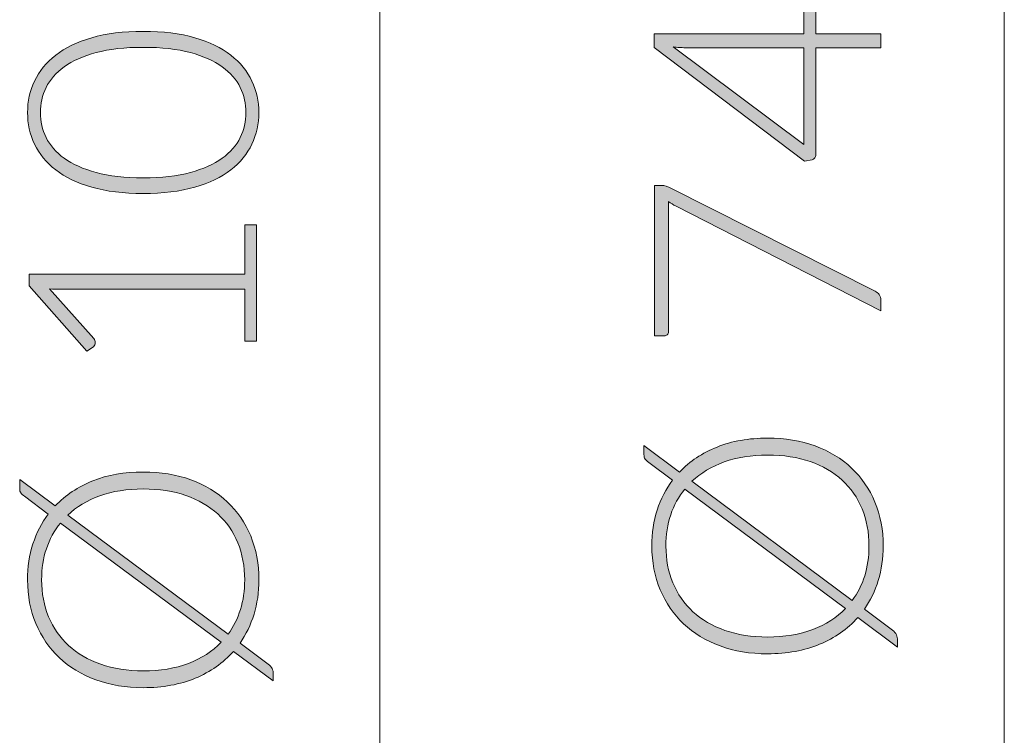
# Model space of a CAD drawing. Header units: inches. Extents: x 37 to 169, y -264 to -88.
# Tile 1 of 29: x 36.79 to 43.31, y -249.03 to -244.29. Entities that reach past the tile are written whole.
import ezdxf

# ---------------------------------------------------------------- set-up
doc = ezdxf.new("R2010")
doc.units = ezdxf.units.IN
doc.header["$MEASUREMENT"] = 0
doc.layers.add('Capa 1', color=7, linetype='Continuous')

# ---------------------------------------------------------------- blocks, each defined once
blk = doc.blocks.new('block 39')
at = {"layer": 'Capa 1'}
h = blk.add_hatch(color=250, dxfattribs=at)
h.dxf.hatch_style = 2
edge = h.paths.add_edge_path()
edge.add_spline(control_points=[(42.4889, -242.5271), (42.4889, -242.5271), (41.4357, -242.5271), (41.4357, -242.5271), (41.4357, -242.5271), (41.4357, -242.472), (41.4357, -242.472), (41.4357, -242.4538), (41.4447, -242.4431), (41.4622, -242.4403), (41.4622, -242.4403), (41.6149, -242.4307), (41.6149, -242.4307), (41.5859, -242.4104), (41.5594, -242.3887), (41.5353, -242.3652), (41.5115, -242.3418), (41.4908, -242.317), (41.4733, -242.2905), (41.456, -242.2639), (41.4426, -242.2357), (41.4333, -242.2061), (41.4237, -242.1757), (41.4188, -242.1444), (41.4188, -242.111), (41.4188, -242.0345), (41.4412, -241.9728), (41.486, -241.927), (41.5308, -241.8812), (41.5932, -241.8502), (41.6727, -241.834), (41.6293, -241.8212), (41.5914, -241.8037), (41.5597, -241.7806), (41.528, -241.7575), (41.5015, -241.7313), (41.4808, -241.7017), (41.4602, -241.6721), (41.4443, -241.64), (41.4343, -241.6052), (41.424, -241.5701), (41.4188, -241.5343), (41.4188, -241.4977), (41.4188, -241.4457), (41.4274, -241.3989), (41.4447, -241.3572), (41.4622, -241.3158), (41.4877, -241.2804), (41.5215, -241.2511), (41.5553, -241.2221), (41.5969, -241.1994), (41.6466, -241.1842), (41.6958, -241.1684), (41.7523, -241.1608), (41.8157, -241.1608), (41.8157, -241.1608), (42.4889, -241.1608), (42.4889, -241.1608), (42.4889, -241.1608), (42.4889, -241.2614), (42.4889, -241.2614), (42.4889, -241.2614), (41.8157, -241.2614), (41.8157, -241.2614), (41.7127, -241.2614), (41.6342, -241.2835), (41.5804, -241.3282), (41.5263, -241.3723), (41.4994, -241.4357), (41.4994, -241.5184), (41.4994, -241.5549), (41.506, -241.5901), (41.5194, -241.6238), (41.5329, -241.6573), (41.5528, -241.6869), (41.5794, -241.7127), (41.6056, -241.7382), (41.6386, -241.7589), (41.6782, -241.774), (41.7179, -241.7892), (41.7637, -241.7968), (41.8157, -241.7968), (41.8157, -241.7968), (42.4889, -241.7968), (42.4889, -241.7968), (42.4889, -241.7968), (42.4889, -241.8974), (42.4889, -241.8974), (42.4889, -241.8974), (41.8157, -241.8974), (41.8157, -241.8974), (41.7134, -241.8974), (41.6352, -241.9181), (41.5808, -241.9587), (41.5267, -241.9997), (41.4994, -242.0593), (41.4994, -242.1378), (41.4994, -242.1947), (41.5163, -242.2477), (41.5508, -242.2963), (41.5849, -242.3452), (41.6324, -242.3887), (41.6931, -242.4265), (41.6931, -242.4265), (42.4889, -242.4265), (42.4889, -242.4265), (42.4889, -242.4265), (42.4889, -242.5271), (42.4889, -242.5271)], knot_values=[0, 0, 0, 0, 1, 1, 1, 2, 2, 2, 3, 3, 3, 4, 4, 4, 5, 5, 5, 6, 6, 6, 7, 7, 7, 8, 8, 8, 9, 9, 9, 10, 10, 10, 11, 11, 11, 12, 12, 12, 13, 13, 13, 14, 14, 14, 15, 15, 15, 16, 16, 16, 17, 17, 17, 18, 18, 18, 19, 19, 19, 20, 20, 20, 21, 21, 21, 22, 22, 22, 23, 23, 23, 24, 24, 24, 25, 25, 25, 26, 26, 26, 27, 27, 27, 28, 28, 28, 29, 29, 29, 30, 30, 30, 31, 31, 31, 32, 32, 32, 33, 33, 33, 34, 34, 34, 35, 35, 35, 36, 36, 36, 36], degree=3, periodic=1)
h = blk.add_hatch(color=250, dxfattribs=at)
h.dxf.hatch_style = 2
edge = h.paths.add_edge_path()
edge.add_spline(control_points=[(41.5766, -242.7969), (41.5801, -242.8007), (41.5832, -242.8038), (41.5856, -242.8069), (41.588, -242.8103), (41.5894, -242.8145), (41.5894, -242.8203), (41.5894, -242.8276), (41.5845, -242.8372), (41.5749, -242.8493), (41.5656, -242.8617), (41.5549, -242.8779), (41.5439, -242.8985), (41.5325, -242.9192), (41.5222, -242.9447), (41.5125, -242.9753), (41.5029, -243.006), (41.4984, -243.0432), (41.4984, -243.087), (41.4984, -243.1476), (41.5091, -243.2013), (41.5305, -243.2485), (41.5522, -243.2954), (41.5828, -243.3347), (41.6231, -243.3671), (41.6634, -243.3988), (41.712, -243.4236), (41.7692, -243.4404), (41.8264, -243.4573), (41.8905, -243.4656), (41.9618, -243.4656), (42.0358, -243.4656), (42.1017, -243.4573), (42.1588, -243.4401), (42.2157, -243.4229), (42.2639, -243.3981), (42.3032, -243.3664), (42.3425, -243.3347), (42.3721, -243.2961), (42.3924, -243.251), (42.4131, -243.2058), (42.4234, -243.1555), (42.4234, -243.1008), (42.4234, -243.0501), (42.4172, -243.0074), (42.4052, -242.9729), (42.3935, -242.9392), (42.3804, -242.9109), (42.3662, -242.8885), (42.3521, -242.8661), (42.339, -242.8486), (42.327, -242.8358), (42.3149, -242.8227), (42.309, -242.8121), (42.309, -242.8041), (42.309, -242.7952), (42.3125, -242.7883), (42.3194, -242.7831), (42.3194, -242.7831), (42.3535, -242.7559), (42.3535, -242.7559), (42.3745, -242.7717), (42.3945, -242.7924), (42.4127, -242.8172), (42.431, -242.842), (42.4468, -242.8696), (42.4603, -242.9006), (42.4737, -242.9316), (42.4841, -242.9654), (42.4916, -243.0019), (42.4989, -243.0381), (42.5027, -243.0759), (42.5027, -243.1156), (42.5027, -243.1824), (42.4906, -243.2437), (42.4661, -243.2992), (42.4417, -243.3547), (42.4065, -243.4022), (42.3604, -243.4422), (42.3142, -243.4821), (42.2574, -243.5131), (42.1905, -243.5352), (42.1234, -243.5572), (42.0472, -243.5683), (41.9618, -243.5683), (41.8815, -243.5683), (41.8081, -243.5579), (41.7416, -243.5366), (41.6755, -243.5155), (41.6183, -243.4849), (41.5704, -243.4442), (41.5222, -243.4036), (41.485, -243.354), (41.4585, -243.2947), (41.4323, -243.2361), (41.4188, -243.1686), (41.4188, -243.0921), (41.4188, -243.0239), (41.4299, -242.9629), (41.4516, -242.9095), (41.4736, -242.8565), (41.5032, -242.81), (41.5404, -242.7704), (41.5404, -242.7704), (41.5766, -242.7969), (41.5766, -242.7969)], knot_values=[0, 0, 0, 0, 1, 1, 1, 2, 2, 2, 3, 3, 3, 4, 4, 4, 5, 5, 5, 6, 6, 6, 7, 7, 7, 8, 8, 8, 9, 9, 9, 10, 10, 10, 11, 11, 11, 12, 12, 12, 13, 13, 13, 14, 14, 14, 15, 15, 15, 16, 16, 16, 17, 17, 17, 18, 18, 18, 19, 19, 19, 20, 20, 20, 21, 21, 21, 22, 22, 22, 23, 23, 23, 24, 24, 24, 25, 25, 25, 26, 26, 26, 27, 27, 27, 28, 28, 28, 29, 29, 29, 30, 30, 30, 31, 31, 31, 32, 32, 32, 33, 33, 33, 34, 34, 34, 35, 35, 35, 35], degree=3, periodic=1)
h = blk.add_hatch(color=250, dxfattribs=at)
h.dxf.hatch_style = 2
edge = h.paths.add_edge_path()
edge.add_spline(control_points=[(41.9787, -244.3885), (41.9787, -244.3885), (41.9787, -244.1146), (41.9787, -244.1146), (41.9787, -244.1146), (42.0338, -244.1146), (42.0338, -244.1146), (42.0417, -244.1146), (42.0479, -244.1167), (42.0524, -244.1215), (42.0569, -244.126), (42.0593, -244.1332), (42.0593, -244.1429), (42.0593, -244.1429), (42.0593, -244.3885), (42.0593, -244.3885), (42.0593, -244.3885), (42.4889, -244.3885), (42.4889, -244.3885), (42.4889, -244.3885), (42.4889, -244.4798), (42.4889, -244.4798), (42.4889, -244.4798), (42.0593, -244.4798), (42.0593, -244.4798), (42.0593, -244.4798), (42.0593, -245.1854), (42.0593, -245.1854), (42.0593, -245.1961), (42.0569, -245.204), (42.0524, -245.2098), (42.0479, -245.2157), (42.0417, -245.2191), (42.0338, -245.2216), (42.0338, -245.2216), (41.9842, -245.2309), (41.9842, -245.2309), (41.9842, -245.2309), (40.9892, -244.4784), (40.9892, -244.4784), (40.9892, -244.4784), (40.9892, -244.3885), (40.9892, -244.3885), (40.9892, -244.3885), (41.9787, -244.3885), (41.9787, -244.3885)], knot_values=[0, 0, 0, 0, 1, 1, 1, 2, 2, 2, 3, 3, 3, 4, 4, 4, 5, 5, 5, 6, 6, 6, 7, 7, 7, 8, 8, 8, 9, 9, 9, 10, 10, 10, 11, 11, 11, 12, 12, 12, 13, 13, 13, 14, 14, 14, 15, 15, 15, 15], degree=3, periodic=1)
edge = h.paths.add_edge_path()
edge.add_spline(control_points=[(41.1946, -244.4798), (41.1825, -244.4798), (41.1698, -244.4791), (41.1563, -244.4784), (41.1429, -244.4778), (41.1294, -244.4764), (41.1153, -244.4743), (41.1153, -244.4743), (41.9787, -245.121), (41.9787, -245.121), (41.9787, -245.121), (41.9787, -244.4798), (41.9787, -244.4798), (41.9787, -244.4798), (41.1946, -244.4798), (41.1946, -244.4798)], knot_values=[0, 0, 0, 0, 1, 1, 1, 2, 2, 2, 3, 3, 3, 4, 4, 4, 5, 5, 5, 5], degree=3, periodic=1)
h = blk.add_hatch(color=250, dxfattribs=at)
h.dxf.hatch_style = 2
edge = h.paths.add_edge_path()
edge.add_spline(control_points=[(40.9913, -245.3921), (40.9913, -245.3921), (41.0368, -245.3921), (41.0368, -245.3921), (41.0488, -245.3921), (41.0592, -245.3931), (41.0681, -245.3955), (41.0767, -245.3983), (41.0843, -245.401), (41.0909, -245.4045), (41.0909, -245.4045), (42.4506, -246.0914), (42.4506, -246.0914), (42.462, -246.097), (42.4713, -246.1045), (42.4782, -246.1142), (42.4854, -246.1238), (42.4889, -246.1362), (42.4889, -246.1517), (42.4889, -246.1517), (42.4889, -246.2206), (42.4889, -246.2206), (42.4889, -246.2206), (41.1343, -245.5292), (41.1343, -245.5292), (41.116, -245.5202), (41.0991, -245.5092), (41.0843, -245.4968), (41.0843, -245.4968), (41.0843, -246.3602), (41.0843, -246.3602), (41.0843, -246.3681), (41.0816, -246.3746), (41.076, -246.3798), (41.0705, -246.385), (41.0636, -246.3877), (41.0561, -246.3877), (41.0561, -246.3877), (40.9913, -246.3877), (40.9913, -246.3877), (40.9913, -246.3877), (40.9913, -245.3921), (40.9913, -245.3921)], knot_values=[0, 0, 0, 0, 1, 1, 1, 2, 2, 2, 3, 3, 3, 4, 4, 4, 5, 5, 5, 6, 6, 6, 7, 7, 7, 8, 8, 8, 9, 9, 9, 10, 10, 10, 11, 11, 11, 12, 12, 12, 13, 13, 13, 14, 14, 14, 14], degree=3, periodic=1)
h = blk.add_hatch(color=250, dxfattribs=at)
h.dxf.hatch_style = 2
edge = h.paths.add_edge_path()
edge.add_spline(control_points=[(41.7396, -247.064), (41.8553, -247.064), (41.9604, -247.0812), (42.0545, -247.116), (42.1485, -247.1505), (42.2291, -247.199), (42.2956, -247.2621), (42.3624, -247.3248), (42.4138, -247.3999), (42.4503, -247.4874), (42.4865, -247.5749), (42.5047, -247.672), (42.5047, -247.7782), (42.5047, -247.8595), (42.494, -247.9353), (42.4723, -248.0055), (42.451, -248.0758), (42.42, -248.1392), (42.38, -248.1964), (42.38, -248.1964), (42.566, -248.3349), (42.566, -248.3349), (42.5781, -248.3442), (42.5867, -248.3545), (42.5922, -248.3659), (42.5974, -248.3769), (42.6002, -248.3886), (42.6002, -248.4007), (42.6002, -248.4007), (42.6002, -248.4472), (42.6002, -248.4472), (42.6002, -248.4472), (42.3366, -248.2515), (42.3366, -248.2515), (42.2687, -248.3277), (42.1847, -248.3866), (42.0841, -248.4286), (41.9835, -248.4706), (41.8688, -248.4916), (41.7396, -248.4916), (41.6245, -248.4916), (41.5201, -248.4741), (41.4257, -248.4393), (41.3317, -248.4045), (41.2511, -248.3556), (41.1846, -248.2929), (41.1177, -248.2302), (41.0661, -248.1547), (41.0295, -248.0675), (40.9927, -247.98), (40.9744, -247.8836), (40.9744, -247.7782), (40.9744, -247.6931), (40.9861, -247.6135), (41.0099, -247.5404), (41.0337, -247.4667), (41.0674, -247.4009), (41.1119, -247.3424), (41.1119, -247.3424), (40.9544, -247.2249), (40.9544, -247.2249), (40.9431, -247.2166), (40.9348, -247.209), (40.93, -247.2028), (40.9252, -247.1963), (40.9224, -247.1863), (40.9224, -247.1718), (40.9224, -247.1718), (40.9224, -247.1139), (40.9224, -247.1139), (40.9224, -247.1139), (41.1573, -247.2883), (41.1573, -247.2883), (41.2252, -247.2173), (41.3082, -247.1618), (41.4061, -247.1229), (41.5043, -247.0836), (41.6155, -247.064), (41.7396, -247.064)], knot_values=[0, 0, 0, 0, 1, 1, 1, 2, 2, 2, 3, 3, 3, 4, 4, 4, 5, 5, 5, 6, 6, 6, 7, 7, 7, 8, 8, 8, 9, 9, 9, 10, 10, 10, 11, 11, 11, 12, 12, 12, 13, 13, 13, 14, 14, 14, 15, 15, 15, 16, 16, 16, 17, 17, 17, 18, 18, 18, 19, 19, 19, 20, 20, 20, 21, 21, 21, 22, 22, 22, 23, 23, 23, 24, 24, 24, 25, 25, 25, 26, 26, 26, 26], degree=3, periodic=1)
edge = h.paths.add_edge_path()
edge.add_spline(control_points=[(41.7396, -248.3804), (41.8526, -248.3804), (41.9521, -248.3638), (42.0386, -248.3308), (42.1251, -248.2977), (42.1971, -248.2512), (42.255, -248.1909), (42.255, -248.1909), (41.1915, -247.4016), (41.1915, -247.4016), (41.1511, -247.4516), (41.1205, -247.5084), (41.0991, -247.5715), (41.0781, -247.6348), (41.0674, -247.7037), (41.0674, -247.7782), (41.0674, -247.867), (41.0829, -247.9483), (41.1136, -248.0221), (41.1443, -248.0958), (41.1887, -248.1595), (41.2462, -248.2129), (41.3041, -248.266), (41.3747, -248.3073), (41.4581, -248.3366), (41.5415, -248.3659), (41.6352, -248.3804), (41.7396, -248.3804)], knot_values=[0, 0, 0, 0, 1, 1, 1, 2, 2, 2, 3, 3, 3, 4, 4, 4, 5, 5, 5, 6, 6, 6, 7, 7, 7, 8, 8, 8, 9, 9, 9, 9], degree=3, periodic=1)
edge = h.paths.add_edge_path()
edge.add_spline(control_points=[(41.7396, -247.176), (41.6324, -247.176), (41.5367, -247.1911), (41.4529, -247.2214), (41.3689, -247.2521), (41.2979, -247.2945), (41.24, -247.3496), (41.24, -247.3496), (42.3004, -248.1382), (42.3004, -248.1382), (42.3366, -248.0896), (42.3638, -248.0352), (42.3824, -247.9745), (42.4014, -247.9146), (42.4107, -247.8491), (42.4107, -247.7782), (42.4107, -247.6879), (42.3955, -247.6059), (42.3652, -247.5318), (42.3349, -247.4578), (42.2908, -247.3944), (42.2329, -247.342), (42.175, -247.2893), (42.1044, -247.2483), (42.0217, -247.2194), (41.9387, -247.1904), (41.8446, -247.176), (41.7396, -247.176)], knot_values=[0, 0, 0, 0, 1, 1, 1, 2, 2, 2, 3, 3, 3, 4, 4, 4, 5, 5, 5, 6, 6, 6, 7, 7, 7, 8, 8, 8, 9, 9, 9, 9], degree=3, periodic=1)
at = {"layer": 'Capa 1', "lineweight": 0}
for points, knots in [([(42.4889, -242.5271), (42.4889, -242.5271), (41.4357, -242.5271), (41.4357, -242.5271), (41.4357, -242.5271), (41.4357, -242.472), (41.4357, -242.472), (41.4357, -242.4538), (41.4447, -242.4431), (41.4622, -242.4403), (41.4622, -242.4403), (41.6149, -242.4307), (41.6149, -242.4307), (41.5859, -242.4104), (41.5594, -242.3887), (41.5353, -242.3652), (41.5115, -242.3418), (41.4908, -242.317), (41.4733, -242.2905), (41.456, -242.2639), (41.4426, -242.2357), (41.4333, -242.2061), (41.4237, -242.1757), (41.4188, -242.1444), (41.4188, -242.111), (41.4188, -242.0345), (41.4412, -241.9728), (41.486, -241.927), (41.5308, -241.8812), (41.5932, -241.8502), (41.6727, -241.834), (41.6293, -241.8212), (41.5914, -241.8037), (41.5597, -241.7806), (41.528, -241.7575), (41.5015, -241.7313), (41.4808, -241.7017), (41.4602, -241.6721), (41.4443, -241.64), (41.4343, -241.6052), (41.424, -241.5701), (41.4188, -241.5343), (41.4188, -241.4977), (41.4188, -241.4457), (41.4274, -241.3989), (41.4447, -241.3572), (41.4622, -241.3158), (41.4877, -241.2804), (41.5215, -241.2511), (41.5553, -241.2221), (41.5969, -241.1994), (41.6466, -241.1842), (41.6958, -241.1684), (41.7523, -241.1608), (41.8157, -241.1608), (41.8157, -241.1608), (42.4889, -241.1608), (42.4889, -241.1608), (42.4889, -241.1608), (42.4889, -241.2614), (42.4889, -241.2614), (42.4889, -241.2614), (41.8157, -241.2614), (41.8157, -241.2614), (41.7127, -241.2614), (41.6342, -241.2835), (41.5804, -241.3282), (41.5263, -241.3723), (41.4994, -241.4357), (41.4994, -241.5184), (41.4994, -241.5549), (41.506, -241.5901), (41.5194, -241.6238), (41.5329, -241.6573), (41.5528, -241.6869), (41.5794, -241.7127), (41.6056, -241.7382), (41.6386, -241.7589), (41.6782, -241.774), (41.7179, -241.7892), (41.7637, -241.7968), (41.8157, -241.7968), (41.8157, -241.7968), (42.4889, -241.7968), (42.4889, -241.7968), (42.4889, -241.7968), (42.4889, -241.8974), (42.4889, -241.8974), (42.4889, -241.8974), (41.8157, -241.8974), (41.8157, -241.8974), (41.7134, -241.8974), (41.6352, -241.9181), (41.5808, -241.9587), (41.5267, -241.9997), (41.4994, -242.0593), (41.4994, -242.1378), (41.4994, -242.1947), (41.5163, -242.2477), (41.5508, -242.2963), (41.5849, -242.3452), (41.6324, -242.3887), (41.6931, -242.4265), (41.6931, -242.4265), (42.4889, -242.4265), (42.4889, -242.4265), (42.4889, -242.4265), (42.4889, -242.5271), (42.4889, -242.5271)], [0, 0, 0, 0, 1, 1, 1, 2, 2, 2, 3, 3, 3, 4, 4, 4, 5, 5, 5, 6, 6, 6, 7, 7, 7, 8, 8, 8, 9, 9, 9, 10, 10, 10, 11, 11, 11, 12, 12, 12, 13, 13, 13, 14, 14, 14, 15, 15, 15, 16, 16, 16, 17, 17, 17, 18, 18, 18, 19, 19, 19, 20, 20, 20, 21, 21, 21, 22, 22, 22, 23, 23, 23, 24, 24, 24, 25, 25, 25, 26, 26, 26, 27, 27, 27, 28, 28, 28, 29, 29, 29, 30, 30, 30, 31, 31, 31, 32, 32, 32, 33, 33, 33, 34, 34, 34, 35, 35, 35, 36, 36, 36, 36]), ([(41.5766, -242.7969), (41.5801, -242.8007), (41.5832, -242.8038), (41.5856, -242.8069), (41.588, -242.8103), (41.5894, -242.8145), (41.5894, -242.8203), (41.5894, -242.8276), (41.5845, -242.8372), (41.5749, -242.8493), (41.5656, -242.8617), (41.5549, -242.8779), (41.5439, -242.8985), (41.5325, -242.9192), (41.5222, -242.9447), (41.5125, -242.9753), (41.5029, -243.006), (41.4984, -243.0432), (41.4984, -243.087), (41.4984, -243.1476), (41.5091, -243.2013), (41.5305, -243.2485), (41.5522, -243.2954), (41.5828, -243.3347), (41.6231, -243.3671), (41.6634, -243.3988), (41.712, -243.4236), (41.7692, -243.4404), (41.8264, -243.4573), (41.8905, -243.4656), (41.9618, -243.4656), (42.0358, -243.4656), (42.1017, -243.4573), (42.1588, -243.4401), (42.2157, -243.4229), (42.2639, -243.3981), (42.3032, -243.3664), (42.3425, -243.3347), (42.3721, -243.2961), (42.3924, -243.251), (42.4131, -243.2058), (42.4234, -243.1555), (42.4234, -243.1008), (42.4234, -243.0501), (42.4172, -243.0074), (42.4052, -242.9729), (42.3935, -242.9392), (42.3804, -242.9109), (42.3662, -242.8885), (42.3521, -242.8661), (42.339, -242.8486), (42.327, -242.8358), (42.3149, -242.8227), (42.309, -242.8121), (42.309, -242.8041), (42.309, -242.7952), (42.3125, -242.7883), (42.3194, -242.7831), (42.3194, -242.7831), (42.3535, -242.7559), (42.3535, -242.7559), (42.3745, -242.7717), (42.3945, -242.7924), (42.4127, -242.8172), (42.431, -242.842), (42.4468, -242.8696), (42.4603, -242.9006), (42.4737, -242.9316), (42.4841, -242.9654), (42.4916, -243.0019), (42.4989, -243.0381), (42.5027, -243.0759), (42.5027, -243.1156), (42.5027, -243.1824), (42.4906, -243.2437), (42.4661, -243.2992), (42.4417, -243.3547), (42.4065, -243.4022), (42.3604, -243.4422), (42.3142, -243.4821), (42.2574, -243.5131), (42.1905, -243.5352), (42.1234, -243.5572), (42.0472, -243.5683), (41.9618, -243.5683), (41.8815, -243.5683), (41.8081, -243.5579), (41.7416, -243.5366), (41.6755, -243.5155), (41.6183, -243.4849), (41.5704, -243.4442), (41.5222, -243.4036), (41.485, -243.354), (41.4585, -243.2947), (41.4323, -243.2361), (41.4188, -243.1686), (41.4188, -243.0921), (41.4188, -243.0239), (41.4299, -242.9629), (41.4516, -242.9095), (41.4736, -242.8565), (41.5032, -242.81), (41.5404, -242.7704), (41.5404, -242.7704), (41.5766, -242.7969), (41.5766, -242.7969)], [0, 0, 0, 0, 1, 1, 1, 2, 2, 2, 3, 3, 3, 4, 4, 4, 5, 5, 5, 6, 6, 6, 7, 7, 7, 8, 8, 8, 9, 9, 9, 10, 10, 10, 11, 11, 11, 12, 12, 12, 13, 13, 13, 14, 14, 14, 15, 15, 15, 16, 16, 16, 17, 17, 17, 18, 18, 18, 19, 19, 19, 20, 20, 20, 21, 21, 21, 22, 22, 22, 23, 23, 23, 24, 24, 24, 25, 25, 25, 26, 26, 26, 27, 27, 27, 28, 28, 28, 29, 29, 29, 30, 30, 30, 31, 31, 31, 32, 32, 32, 33, 33, 33, 34, 34, 34, 35, 35, 35, 35]), ([(41.9787, -244.3885), (41.9787, -244.3885), (41.9787, -244.1146), (41.9787, -244.1146), (41.9787, -244.1146), (42.0338, -244.1146), (42.0338, -244.1146), (42.0417, -244.1146), (42.0479, -244.1167), (42.0524, -244.1215), (42.0569, -244.126), (42.0593, -244.1332), (42.0593, -244.1429), (42.0593, -244.1429), (42.0593, -244.3885), (42.0593, -244.3885), (42.0593, -244.3885), (42.4889, -244.3885), (42.4889, -244.3885), (42.4889, -244.3885), (42.4889, -244.4798), (42.4889, -244.4798), (42.4889, -244.4798), (42.0593, -244.4798), (42.0593, -244.4798), (42.0593, -244.4798), (42.0593, -245.1854), (42.0593, -245.1854), (42.0593, -245.1961), (42.0569, -245.204), (42.0524, -245.2098), (42.0479, -245.2157), (42.0417, -245.2191), (42.0338, -245.2216), (42.0338, -245.2216), (41.9842, -245.2309), (41.9842, -245.2309), (41.9842, -245.2309), (40.9892, -244.4784), (40.9892, -244.4784), (40.9892, -244.4784), (40.9892, -244.3885), (40.9892, -244.3885), (40.9892, -244.3885), (41.9787, -244.3885), (41.9787, -244.3885)], [0, 0, 0, 0, 1, 1, 1, 2, 2, 2, 3, 3, 3, 4, 4, 4, 5, 5, 5, 6, 6, 6, 7, 7, 7, 8, 8, 8, 9, 9, 9, 10, 10, 10, 11, 11, 11, 12, 12, 12, 13, 13, 13, 14, 14, 14, 15, 15, 15, 15]), ([(41.1946, -244.4798), (41.1825, -244.4798), (41.1698, -244.4791), (41.1563, -244.4784), (41.1429, -244.4778), (41.1294, -244.4764), (41.1153, -244.4743), (41.1153, -244.4743), (41.9787, -245.121), (41.9787, -245.121), (41.9787, -245.121), (41.9787, -244.4798), (41.9787, -244.4798), (41.9787, -244.4798), (41.1946, -244.4798), (41.1946, -244.4798)], [0, 0, 0, 0, 1, 1, 1, 2, 2, 2, 3, 3, 3, 4, 4, 4, 5, 5, 5, 5]), ([(40.9913, -245.3921), (40.9913, -245.3921), (41.0368, -245.3921), (41.0368, -245.3921), (41.0488, -245.3921), (41.0592, -245.3931), (41.0681, -245.3955), (41.0767, -245.3983), (41.0843, -245.401), (41.0909, -245.4045), (41.0909, -245.4045), (42.4506, -246.0914), (42.4506, -246.0914), (42.462, -246.097), (42.4713, -246.1045), (42.4782, -246.1142), (42.4854, -246.1238), (42.4889, -246.1362), (42.4889, -246.1517), (42.4889, -246.1517), (42.4889, -246.2206), (42.4889, -246.2206), (42.4889, -246.2206), (41.1343, -245.5292), (41.1343, -245.5292), (41.116, -245.5202), (41.0991, -245.5092), (41.0843, -245.4968), (41.0843, -245.4968), (41.0843, -246.3602), (41.0843, -246.3602), (41.0843, -246.3681), (41.0816, -246.3746), (41.076, -246.3798), (41.0705, -246.385), (41.0636, -246.3877), (41.0561, -246.3877), (41.0561, -246.3877), (40.9913, -246.3877), (40.9913, -246.3877), (40.9913, -246.3877), (40.9913, -245.3921), (40.9913, -245.3921)], [0, 0, 0, 0, 1, 1, 1, 2, 2, 2, 3, 3, 3, 4, 4, 4, 5, 5, 5, 6, 6, 6, 7, 7, 7, 8, 8, 8, 9, 9, 9, 10, 10, 10, 11, 11, 11, 12, 12, 12, 13, 13, 13, 14, 14, 14, 14]), ([(41.7396, -247.064), (41.8553, -247.064), (41.9604, -247.0812), (42.0545, -247.116), (42.1485, -247.1505), (42.2291, -247.199), (42.2956, -247.2621), (42.3624, -247.3248), (42.4138, -247.3999), (42.4503, -247.4874), (42.4865, -247.5749), (42.5047, -247.672), (42.5047, -247.7782), (42.5047, -247.8595), (42.494, -247.9353), (42.4723, -248.0055), (42.451, -248.0758), (42.42, -248.1392), (42.38, -248.1964), (42.38, -248.1964), (42.566, -248.3349), (42.566, -248.3349), (42.5781, -248.3442), (42.5867, -248.3545), (42.5922, -248.3659), (42.5974, -248.3769), (42.6002, -248.3886), (42.6002, -248.4007), (42.6002, -248.4007), (42.6002, -248.4472), (42.6002, -248.4472), (42.6002, -248.4472), (42.3366, -248.2515), (42.3366, -248.2515), (42.2687, -248.3277), (42.1847, -248.3866), (42.0841, -248.4286), (41.9835, -248.4706), (41.8688, -248.4916), (41.7396, -248.4916), (41.6245, -248.4916), (41.5201, -248.4741), (41.4257, -248.4393), (41.3317, -248.4045), (41.2511, -248.3556), (41.1846, -248.2929), (41.1177, -248.2302), (41.0661, -248.1547), (41.0295, -248.0675), (40.9927, -247.98), (40.9744, -247.8836), (40.9744, -247.7782), (40.9744, -247.6931), (40.9861, -247.6135), (41.0099, -247.5404), (41.0337, -247.4667), (41.0674, -247.4009), (41.1119, -247.3424), (41.1119, -247.3424), (40.9544, -247.2249), (40.9544, -247.2249), (40.9431, -247.2166), (40.9348, -247.209), (40.93, -247.2028), (40.9252, -247.1963), (40.9224, -247.1863), (40.9224, -247.1718), (40.9224, -247.1718), (40.9224, -247.1139), (40.9224, -247.1139), (40.9224, -247.1139), (41.1573, -247.2883), (41.1573, -247.2883), (41.2252, -247.2173), (41.3082, -247.1618), (41.4061, -247.1229), (41.5043, -247.0836), (41.6155, -247.064), (41.7396, -247.064)], [0, 0, 0, 0, 1, 1, 1, 2, 2, 2, 3, 3, 3, 4, 4, 4, 5, 5, 5, 6, 6, 6, 7, 7, 7, 8, 8, 8, 9, 9, 9, 10, 10, 10, 11, 11, 11, 12, 12, 12, 13, 13, 13, 14, 14, 14, 15, 15, 15, 16, 16, 16, 17, 17, 17, 18, 18, 18, 19, 19, 19, 20, 20, 20, 21, 21, 21, 22, 22, 22, 23, 23, 23, 24, 24, 24, 25, 25, 25, 26, 26, 26, 26]), ([(41.7396, -247.176), (41.6324, -247.176), (41.5367, -247.1911), (41.4529, -247.2214), (41.3689, -247.2521), (41.2979, -247.2945), (41.24, -247.3496), (41.24, -247.3496), (42.3004, -248.1382), (42.3004, -248.1382), (42.3366, -248.0896), (42.3638, -248.0352), (42.3824, -247.9745), (42.4014, -247.9146), (42.4107, -247.8491), (42.4107, -247.7782), (42.4107, -247.6879), (42.3955, -247.6059), (42.3652, -247.5318), (42.3349, -247.4578), (42.2908, -247.3944), (42.2329, -247.342), (42.175, -247.2893), (42.1044, -247.2483), (42.0217, -247.2194), (41.9387, -247.1904), (41.8446, -247.176), (41.7396, -247.176)], [0, 0, 0, 0, 1, 1, 1, 2, 2, 2, 3, 3, 3, 4, 4, 4, 5, 5, 5, 6, 6, 6, 7, 7, 7, 8, 8, 8, 9, 9, 9, 9]), ([(41.7396, -248.3804), (41.8526, -248.3804), (41.9521, -248.3638), (42.0386, -248.3308), (42.1251, -248.2977), (42.1971, -248.2512), (42.255, -248.1909), (42.255, -248.1909), (41.1915, -247.4016), (41.1915, -247.4016), (41.1511, -247.4516), (41.1205, -247.5084), (41.0991, -247.5715), (41.0781, -247.6348), (41.0674, -247.7037), (41.0674, -247.7782), (41.0674, -247.867), (41.0829, -247.9483), (41.1136, -248.0221), (41.1443, -248.0958), (41.1887, -248.1595), (41.2462, -248.2129), (41.3041, -248.266), (41.3747, -248.3073), (41.4581, -248.3366), (41.5415, -248.3659), (41.6352, -248.3804), (41.7396, -248.3804)], [0, 0, 0, 0, 1, 1, 1, 2, 2, 2, 3, 3, 3, 4, 4, 4, 5, 5, 5, 6, 6, 6, 7, 7, 7, 8, 8, 8, 9, 9, 9, 9])]:
    blk.add_open_spline(points, degree=3, knots=knots, dxfattribs=at)
blk = doc.blocks.new('block 42')
at = {"layer": 'Capa 1'}
h = blk.add_hatch(color=250, dxfattribs=at)
h.dxf.hatch_style = 2
edge = h.paths.add_edge_path()
edge.add_spline(control_points=[(37.6099, -244.3716), (37.7412, -244.3716), (37.8549, -244.3854), (37.9507, -244.4137), (38.0468, -244.4419), (38.126, -244.4805), (38.1887, -244.5294), (38.2518, -244.578), (38.2983, -244.6349), (38.3289, -244.7003), (38.3599, -244.7654), (38.3751, -244.8354), (38.3751, -244.9091), (38.3751, -244.9835), (38.3599, -245.0527), (38.3289, -245.1179), (38.2983, -245.1826), (38.2518, -245.2395), (38.1887, -245.288), (38.126, -245.337), (38.0468, -245.3749), (37.9507, -245.4031), (37.8549, -245.4307), (37.7412, -245.4444), (37.6099, -245.4444), (37.4787, -245.4444), (37.365, -245.4307), (37.2692, -245.4031), (37.1731, -245.3749), (37.0939, -245.337), (37.0312, -245.288), (36.9681, -245.2395), (36.9216, -245.1826), (36.8909, -245.1179), (36.8603, -245.0527), (36.8448, -244.9835), (36.8448, -244.9091), (36.8448, -244.8354), (36.8603, -244.7654), (36.8909, -244.7003), (36.9216, -244.6349), (36.9681, -244.578), (37.0312, -244.5294), (37.0939, -244.4805), (37.1731, -244.4419), (37.2692, -244.4137), (37.365, -244.3854), (37.4787, -244.3716), (37.6099, -244.3716)], knot_values=[0, 0, 0, 0, 1, 1, 1, 2, 2, 2, 3, 3, 3, 4, 4, 4, 5, 5, 5, 6, 6, 6, 7, 7, 7, 8, 8, 8, 9, 9, 9, 10, 10, 10, 11, 11, 11, 12, 12, 12, 13, 13, 13, 14, 14, 14, 15, 15, 15, 16, 16, 16, 16], degree=3, periodic=1)
edge = h.paths.add_edge_path()
edge.add_spline(control_points=[(37.6099, -244.4774), (37.4887, -244.4774), (37.385, -244.4888), (37.2988, -244.5122), (37.2127, -244.5356), (37.1424, -244.5666), (37.0877, -244.6059), (37.0329, -244.6452), (36.9929, -244.691), (36.9674, -244.7437), (36.9423, -244.7961), (36.9295, -244.8512), (36.9295, -244.9091), (36.9295, -244.967), (36.9423, -245.0221), (36.9674, -245.0744), (36.9929, -245.1265), (37.0329, -245.1723), (37.0877, -245.2119), (37.1424, -245.2515), (37.2127, -245.2825), (37.2988, -245.306), (37.385, -245.3294), (37.4887, -245.3411), (37.6099, -245.3411), (37.7319, -245.3411), (37.8359, -245.3294), (37.9217, -245.306), (38.0075, -245.2825), (38.0774, -245.2515), (38.1322, -245.2119), (38.187, -245.1723), (38.227, -245.1265), (38.2518, -245.0744), (38.2769, -245.0221), (38.2893, -244.967), (38.2893, -244.9091), (38.2893, -244.8512), (38.2769, -244.7961), (38.2518, -244.7437), (38.227, -244.691), (38.187, -244.6452), (38.1322, -244.6059), (38.0774, -244.5666), (38.0075, -244.5356), (37.9217, -244.5122), (37.8359, -244.4888), (37.7319, -244.4774), (37.6099, -244.4774)], knot_values=[0, 0, 0, 0, 1, 1, 1, 2, 2, 2, 3, 3, 3, 4, 4, 4, 5, 5, 5, 6, 6, 6, 7, 7, 7, 8, 8, 8, 9, 9, 9, 10, 10, 10, 11, 11, 11, 12, 12, 12, 13, 13, 13, 14, 14, 14, 15, 15, 15, 16, 16, 16, 16], degree=3, periodic=1)
h = blk.add_hatch(color=250, dxfattribs=at)
h.dxf.hatch_style = 2
edge = h.paths.add_edge_path()
edge.add_spline(control_points=[(38.2821, -246.4229), (38.2821, -246.4229), (38.2821, -246.0787), (38.2821, -246.0787), (38.2821, -246.0787), (37.066, -246.0787), (37.066, -246.0787), (37.0422, -246.0787), (37.0167, -246.0777), (36.9898, -246.0756), (36.9898, -246.0756), (37.2833, -246.4056), (37.2833, -246.4056), (37.2895, -246.4125), (37.2926, -246.4211), (37.2926, -246.4311), (37.2926, -246.4428), (37.2885, -246.4525), (37.2799, -246.4587), (37.2799, -246.4587), (37.2375, -246.4893), (37.2375, -246.4893), (37.2375, -246.4893), (36.8555, -246.0563), (36.8555, -246.0563), (36.8555, -246.0563), (36.8555, -245.9781), (36.8555, -245.9781), (36.8555, -245.9781), (38.2821, -245.9781), (38.2821, -245.9781), (38.2821, -245.9781), (38.2821, -245.6512), (38.2821, -245.6512), (38.2821, -245.6512), (38.3592, -245.6512), (38.3592, -245.6512), (38.3592, -245.6512), (38.3592, -246.4229), (38.3592, -246.4229), (38.3592, -246.4229), (38.2821, -246.4229), (38.2821, -246.4229)], knot_values=[0, 0, 0, 0, 1, 1, 1, 2, 2, 2, 3, 3, 3, 4, 4, 4, 5, 5, 5, 6, 6, 6, 7, 7, 7, 8, 8, 8, 9, 9, 9, 10, 10, 10, 11, 11, 11, 12, 12, 12, 13, 13, 13, 14, 14, 14, 14], degree=3, periodic=1)
h = blk.add_hatch(color=250, dxfattribs=at)
h.dxf.hatch_style = 2
edge = h.paths.add_edge_path()
edge.add_spline(control_points=[(37.6099, -247.2883), (37.7257, -247.2883), (37.8308, -247.3055), (37.9248, -247.3399), (38.0189, -247.3747), (38.0995, -247.4233), (38.166, -247.486), (38.2328, -247.5491), (38.2841, -247.6242), (38.3207, -247.7117), (38.3568, -247.7992), (38.3751, -247.896), (38.3751, -248.0028), (38.3751, -248.0837), (38.3644, -248.1595), (38.3427, -248.2295), (38.3213, -248.2997), (38.2903, -248.3635), (38.2504, -248.4207), (38.2504, -248.4207), (38.4364, -248.5595), (38.4364, -248.5595), (38.4485, -248.5685), (38.4571, -248.5788), (38.4626, -248.5898), (38.4678, -248.6015), (38.4705, -248.6129), (38.4705, -248.625), (38.4705, -248.625), (38.4705, -248.6715), (38.4705, -248.6715), (38.4705, -248.6715), (38.207, -248.4758), (38.207, -248.4758), (38.1391, -248.5519), (38.055, -248.6112), (37.9544, -248.6532), (37.8538, -248.6949), (37.7391, -248.7159), (37.6099, -248.7159), (37.4949, -248.7159), (37.3905, -248.6987), (37.2961, -248.6635), (37.202, -248.6284), (37.1214, -248.5798), (37.0549, -248.5168), (36.9881, -248.4541), (36.9364, -248.379), (36.8999, -248.2915), (36.863, -248.204), (36.8448, -248.1079), (36.8448, -248.0028), (36.8448, -247.9173), (36.8565, -247.8381), (36.8803, -247.7644), (36.904, -247.6913), (36.9378, -247.6252), (36.9822, -247.5666), (36.9822, -247.5666), (36.8248, -247.4492), (36.8248, -247.4492), (36.8134, -247.4405), (36.8052, -247.4333), (36.8003, -247.4268), (36.7955, -247.4206), (36.7928, -247.4102), (36.7928, -247.3964), (36.7928, -247.3964), (36.7928, -247.3379), (36.7928, -247.3379), (36.7928, -247.3379), (37.0277, -247.5129), (37.0277, -247.5129), (37.0956, -247.4412), (37.1786, -247.3861), (37.2764, -247.3468), (37.3746, -247.3079), (37.4859, -247.2883), (37.6099, -247.2883)], knot_values=[0, 0, 0, 0, 1, 1, 1, 2, 2, 2, 3, 3, 3, 4, 4, 4, 5, 5, 5, 6, 6, 6, 7, 7, 7, 8, 8, 8, 9, 9, 9, 10, 10, 10, 11, 11, 11, 12, 12, 12, 13, 13, 13, 14, 14, 14, 15, 15, 15, 16, 16, 16, 17, 17, 17, 18, 18, 18, 19, 19, 19, 20, 20, 20, 21, 21, 21, 22, 22, 22, 23, 23, 23, 24, 24, 24, 25, 25, 25, 26, 26, 26, 26], degree=3, periodic=1)
edge = h.paths.add_edge_path()
edge.add_spline(control_points=[(37.6099, -248.605), (37.7229, -248.605), (37.8225, -248.5884), (37.909, -248.555), (37.9954, -248.522), (38.0674, -248.4754), (38.1253, -248.4155), (38.1253, -248.4155), (37.0618, -247.6259), (37.0618, -247.6259), (37.0215, -247.6762), (36.9909, -247.7327), (36.9695, -247.7957), (36.9485, -247.8588), (36.9378, -247.9277), (36.9378, -248.0028), (36.9378, -248.0917), (36.9533, -248.173), (36.984, -248.2467), (37.0146, -248.3204), (37.0591, -248.3838), (37.1166, -248.4369), (37.1745, -248.4906), (37.2451, -248.5316), (37.3285, -248.5609), (37.4118, -248.5902), (37.5055, -248.605), (37.6099, -248.605)], knot_values=[0, 0, 0, 0, 1, 1, 1, 2, 2, 2, 3, 3, 3, 4, 4, 4, 5, 5, 5, 6, 6, 6, 7, 7, 7, 8, 8, 8, 9, 9, 9, 9], degree=3, periodic=1)
edge = h.paths.add_edge_path()
edge.add_spline(control_points=[(37.6099, -247.4006), (37.5028, -247.4006), (37.407, -247.4157), (37.3233, -247.4461), (37.2392, -247.4764), (37.1683, -247.5191), (37.1104, -247.5742), (37.1104, -247.5742), (38.1708, -248.3624), (38.1708, -248.3624), (38.207, -248.3139), (38.2342, -248.2591), (38.2528, -248.1991), (38.2717, -248.1385), (38.281, -248.0731), (38.281, -248.0028), (38.281, -247.9125), (38.2659, -247.8302), (38.2356, -247.7561), (38.2052, -247.682), (38.1612, -247.6186), (38.1033, -247.5659), (38.0454, -247.5136), (37.9748, -247.4729), (37.8921, -247.444), (37.8091, -247.415), (37.715, -247.4006), (37.6099, -247.4006)], knot_values=[0, 0, 0, 0, 1, 1, 1, 2, 2, 2, 3, 3, 3, 4, 4, 4, 5, 5, 5, 6, 6, 6, 7, 7, 7, 8, 8, 8, 9, 9, 9, 9], degree=3, periodic=1)
at = {"layer": 'Capa 1', "lineweight": 0}
for points, knots in [([(37.6099, -244.3716), (37.7412, -244.3716), (37.8549, -244.3854), (37.9507, -244.4137), (38.0468, -244.4419), (38.126, -244.4805), (38.1887, -244.5294), (38.2518, -244.578), (38.2983, -244.6349), (38.3289, -244.7003), (38.3599, -244.7654), (38.3751, -244.8354), (38.3751, -244.9091), (38.3751, -244.9835), (38.3599, -245.0527), (38.3289, -245.1179), (38.2983, -245.1826), (38.2518, -245.2395), (38.1887, -245.288), (38.126, -245.337), (38.0468, -245.3749), (37.9507, -245.4031), (37.8549, -245.4307), (37.7412, -245.4444), (37.6099, -245.4444), (37.4787, -245.4444), (37.365, -245.4307), (37.2692, -245.4031), (37.1731, -245.3749), (37.0939, -245.337), (37.0312, -245.288), (36.9681, -245.2395), (36.9216, -245.1826), (36.8909, -245.1179), (36.8603, -245.0527), (36.8448, -244.9835), (36.8448, -244.9091), (36.8448, -244.8354), (36.8603, -244.7654), (36.8909, -244.7003), (36.9216, -244.6349), (36.9681, -244.578), (37.0312, -244.5294), (37.0939, -244.4805), (37.1731, -244.4419), (37.2692, -244.4137), (37.365, -244.3854), (37.4787, -244.3716), (37.6099, -244.3716)], [0, 0, 0, 0, 1, 1, 1, 2, 2, 2, 3, 3, 3, 4, 4, 4, 5, 5, 5, 6, 6, 6, 7, 7, 7, 8, 8, 8, 9, 9, 9, 10, 10, 10, 11, 11, 11, 12, 12, 12, 13, 13, 13, 14, 14, 14, 15, 15, 15, 16, 16, 16, 16]), ([(37.6099, -244.4774), (37.4887, -244.4774), (37.385, -244.4888), (37.2988, -244.5122), (37.2127, -244.5356), (37.1424, -244.5666), (37.0877, -244.6059), (37.0329, -244.6452), (36.9929, -244.691), (36.9674, -244.7437), (36.9423, -244.7961), (36.9295, -244.8512), (36.9295, -244.9091), (36.9295, -244.967), (36.9423, -245.0221), (36.9674, -245.0744), (36.9929, -245.1265), (37.0329, -245.1723), (37.0877, -245.2119), (37.1424, -245.2515), (37.2127, -245.2825), (37.2988, -245.306), (37.385, -245.3294), (37.4887, -245.3411), (37.6099, -245.3411), (37.7319, -245.3411), (37.8359, -245.3294), (37.9217, -245.306), (38.0075, -245.2825), (38.0774, -245.2515), (38.1322, -245.2119), (38.187, -245.1723), (38.227, -245.1265), (38.2518, -245.0744), (38.2769, -245.0221), (38.2893, -244.967), (38.2893, -244.9091), (38.2893, -244.8512), (38.2769, -244.7961), (38.2518, -244.7437), (38.227, -244.691), (38.187, -244.6452), (38.1322, -244.6059), (38.0774, -244.5666), (38.0075, -244.5356), (37.9217, -244.5122), (37.8359, -244.4888), (37.7319, -244.4774), (37.6099, -244.4774)], [0, 0, 0, 0, 1, 1, 1, 2, 2, 2, 3, 3, 3, 4, 4, 4, 5, 5, 5, 6, 6, 6, 7, 7, 7, 8, 8, 8, 9, 9, 9, 10, 10, 10, 11, 11, 11, 12, 12, 12, 13, 13, 13, 14, 14, 14, 15, 15, 15, 16, 16, 16, 16]), ([(38.2821, -246.4229), (38.2821, -246.4229), (38.2821, -246.0787), (38.2821, -246.0787), (38.2821, -246.0787), (37.066, -246.0787), (37.066, -246.0787), (37.0422, -246.0787), (37.0167, -246.0777), (36.9898, -246.0756), (36.9898, -246.0756), (37.2833, -246.4056), (37.2833, -246.4056), (37.2895, -246.4125), (37.2926, -246.4211), (37.2926, -246.4311), (37.2926, -246.4428), (37.2885, -246.4525), (37.2799, -246.4587), (37.2799, -246.4587), (37.2375, -246.4893), (37.2375, -246.4893), (37.2375, -246.4893), (36.8555, -246.0563), (36.8555, -246.0563), (36.8555, -246.0563), (36.8555, -245.9781), (36.8555, -245.9781), (36.8555, -245.9781), (38.2821, -245.9781), (38.2821, -245.9781), (38.2821, -245.9781), (38.2821, -245.6512), (38.2821, -245.6512), (38.2821, -245.6512), (38.3592, -245.6512), (38.3592, -245.6512), (38.3592, -245.6512), (38.3592, -246.4229), (38.3592, -246.4229), (38.3592, -246.4229), (38.2821, -246.4229), (38.2821, -246.4229)], [0, 0, 0, 0, 1, 1, 1, 2, 2, 2, 3, 3, 3, 4, 4, 4, 5, 5, 5, 6, 6, 6, 7, 7, 7, 8, 8, 8, 9, 9, 9, 10, 10, 10, 11, 11, 11, 12, 12, 12, 13, 13, 13, 14, 14, 14, 14]), ([(37.6099, -247.2883), (37.7257, -247.2883), (37.8308, -247.3055), (37.9248, -247.3399), (38.0189, -247.3747), (38.0995, -247.4233), (38.166, -247.486), (38.2328, -247.5491), (38.2841, -247.6242), (38.3207, -247.7117), (38.3568, -247.7992), (38.3751, -247.896), (38.3751, -248.0028), (38.3751, -248.0837), (38.3644, -248.1595), (38.3427, -248.2295), (38.3213, -248.2997), (38.2903, -248.3635), (38.2504, -248.4207), (38.2504, -248.4207), (38.4364, -248.5595), (38.4364, -248.5595), (38.4485, -248.5685), (38.4571, -248.5788), (38.4626, -248.5898), (38.4678, -248.6015), (38.4705, -248.6129), (38.4705, -248.625), (38.4705, -248.625), (38.4705, -248.6715), (38.4705, -248.6715), (38.4705, -248.6715), (38.207, -248.4758), (38.207, -248.4758), (38.1391, -248.5519), (38.055, -248.6112), (37.9544, -248.6532), (37.8538, -248.6949), (37.7391, -248.7159), (37.6099, -248.7159), (37.4949, -248.7159), (37.3905, -248.6987), (37.2961, -248.6635), (37.202, -248.6284), (37.1214, -248.5798), (37.0549, -248.5168), (36.9881, -248.4541), (36.9364, -248.379), (36.8999, -248.2915), (36.863, -248.204), (36.8448, -248.1079), (36.8448, -248.0028), (36.8448, -247.9173), (36.8565, -247.8381), (36.8803, -247.7644), (36.904, -247.6913), (36.9378, -247.6252), (36.9822, -247.5666), (36.9822, -247.5666), (36.8248, -247.4492), (36.8248, -247.4492), (36.8134, -247.4405), (36.8052, -247.4333), (36.8003, -247.4268), (36.7955, -247.4206), (36.7928, -247.4102), (36.7928, -247.3964), (36.7928, -247.3964), (36.7928, -247.3379), (36.7928, -247.3379), (36.7928, -247.3379), (37.0277, -247.5129), (37.0277, -247.5129), (37.0956, -247.4412), (37.1786, -247.3861), (37.2764, -247.3468), (37.3746, -247.3079), (37.4859, -247.2883), (37.6099, -247.2883)], [0, 0, 0, 0, 1, 1, 1, 2, 2, 2, 3, 3, 3, 4, 4, 4, 5, 5, 5, 6, 6, 6, 7, 7, 7, 8, 8, 8, 9, 9, 9, 10, 10, 10, 11, 11, 11, 12, 12, 12, 13, 13, 13, 14, 14, 14, 15, 15, 15, 16, 16, 16, 17, 17, 17, 18, 18, 18, 19, 19, 19, 20, 20, 20, 21, 21, 21, 22, 22, 22, 23, 23, 23, 24, 24, 24, 25, 25, 25, 26, 26, 26, 26]), ([(37.6099, -247.4006), (37.5028, -247.4006), (37.407, -247.4157), (37.3233, -247.4461), (37.2392, -247.4764), (37.1683, -247.5191), (37.1104, -247.5742), (37.1104, -247.5742), (38.1708, -248.3624), (38.1708, -248.3624), (38.207, -248.3139), (38.2342, -248.2591), (38.2528, -248.1991), (38.2717, -248.1385), (38.281, -248.0731), (38.281, -248.0028), (38.281, -247.9125), (38.2659, -247.8302), (38.2356, -247.7561), (38.2052, -247.682), (38.1612, -247.6186), (38.1033, -247.5659), (38.0454, -247.5136), (37.9748, -247.4729), (37.8921, -247.444), (37.8091, -247.415), (37.715, -247.4006), (37.6099, -247.4006)], [0, 0, 0, 0, 1, 1, 1, 2, 2, 2, 3, 3, 3, 4, 4, 4, 5, 5, 5, 6, 6, 6, 7, 7, 7, 8, 8, 8, 9, 9, 9, 9]), ([(37.6099, -248.605), (37.7229, -248.605), (37.8225, -248.5884), (37.909, -248.555), (37.9954, -248.522), (38.0674, -248.4754), (38.1253, -248.4155), (38.1253, -248.4155), (37.0618, -247.6259), (37.0618, -247.6259), (37.0215, -247.6762), (36.9909, -247.7327), (36.9695, -247.7957), (36.9485, -247.8588), (36.9378, -247.9277), (36.9378, -248.0028), (36.9378, -248.0917), (36.9533, -248.173), (36.984, -248.2467), (37.0146, -248.3204), (37.0591, -248.3838), (37.1166, -248.4369), (37.1745, -248.4906), (37.2451, -248.5316), (37.3285, -248.5609), (37.4118, -248.5902), (37.5055, -248.605), (37.6099, -248.605)], [0, 0, 0, 0, 1, 1, 1, 2, 2, 2, 3, 3, 3, 4, 4, 4, 5, 5, 5, 6, 6, 6, 7, 7, 7, 8, 8, 8, 9, 9, 9, 9])]:
    blk.add_open_spline(points, degree=3, knots=knots, dxfattribs=at)

msp = doc.modelspace()

# ---------------------------------------------------------------- linework, layer by layer
at = {"layer": 'Capa 1', "color": 7, "lineweight": 9}
for points in [[(39.1759, -220.4513), (39.1759, -263.7603)], [(43.3059, -226.4596), (43.3059, -257.6067)]]:
    msp.add_lwpolyline(points, dxfattribs=at)

# ---------------------------------------------------------------- block references
at = {"layer": 'Capa 1'}
for name in ['block 42', 'block 39']:
    msp.add_blockref(name, (0, 0), dxfattribs=at)

doc.saveas('drawing.dxf')
